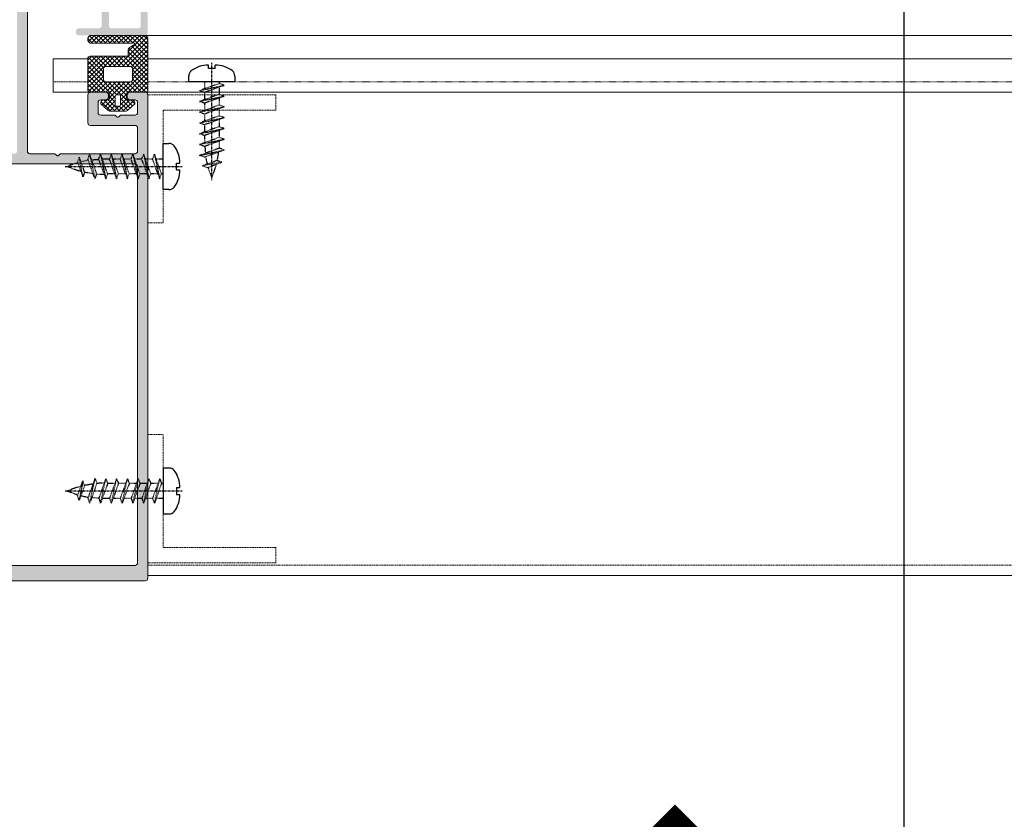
# Model space of a CAD drawing. Header units: millimetres. Extents: x -226731 to 126254, y -16359 to 60195.
# Tile 74 of 256: x -162867 to -162675, y 20732 to 20888. Entities that reach past the tile are written whole.
import ezdxf

# ---------------------------------------------------------------- set-up
doc = ezdxf.new("R2010")
doc.units = ezdxf.units.MM
doc.header["$LTSCALE"] = 0.1
doc.header["$MEASUREMENT"] = 0
doc.linetypes.add('CENTER', pattern=[2, 1.25, -0.25, 0.25, -0.25])
doc.linetypes.add('HIDDEN', pattern=[0.375, 0.25, -0.125])
doc.layers.get('0').update_dxf_attribs({"lineweight": 5})
for name, color, linetype, lineweight in [('01. Aluminium (Main Structure)', 6, 'Continuous', 5), ('0_CCE_ FF_SIDE WALL SPRINKLER', 6, 'Continuous', 0), ('3_Hatch', 8, 'Continuous', 0), ('SPRINKLER COVERAGE AREA', 1, 'Continuous', 9)]:
    doc.layers.add(name, color=color, linetype=linetype, lineweight=lineweight)
for name, color, linetype in [('A-ANNO-DIMS-30', 7, 'Continuous'), ('CENTER LINE', 8, 'CENTER'), ('FIRE FIGHTING SERVICES', 5, 'Continuous'), ('HARDWARES', 7, 'Continuous')]:
    doc.layers.add(name, color=color, linetype=linetype)
doc.styles.add('A-ANNO-DIM regular', font='isocp.shx')
doc.dimstyles.new('A-100mm-Regular', dxfattribs={"dimtxt": 200, "dimasz": 100, "dimexe": 100, "dimexo": 10, "dimgap": 50, "dimtad": 1, "dimdec": 0, "dimzin": 12, "dimdsep": 46, "dimtxsty": 'A-ANNO-DIM regular', "dimblk": 'ARCHTICK', "dimcen": 0, "dimdle": 100, "dimclrd": 205, "dimclre": 205, "dimclrt": 211, "dimadec": 0, "dimazin": 0, "dimtfac": 1, "dimtdec": 0, "dimtix": 1, "dimtmove": 2, "dimatfit": 3, "dimldrblk": 'ARCHTICK', "dimfxl": 0, "dimtvp": 1, "dimtolj": 1, "dimtzin": 0, "dimarcsym": 0})

# ---------------------------------------------------------------- blocks, each defined once
blk = doc.blocks.new('*U429')
at = {"layer": '3_Hatch'}
h = blk.add_hatch(color=8, dxfattribs=at)
h.dxf.hatch_style = 1
h.paths.add_polyline_path([(-4.22, 77.48), (-3.91, 77.79), (-3.91, 81.75), (-4.5, 82.78), (-4.5, 116.97), (-4.46, 117.16), (-4.35, 117.32), (-4.21, 117.43), (-4, 117.47), (4, 117.47), (4.19, 117.43), (4.35, 117.32), (4.46, 117.16), (4.52, 116.97), (4.52, 82.78), (3.89, 81.75), (3.89, 77.79), (4.21, 77.48), (4.3, 77.33), (4.3, 77.18), (4.21, 77.04), (3.89, 76.74), (3.89, 72.78), (4.52, 71.75), (4.52, 65.75), (4.46, 65.57), (4.35, 65.41), (4.19, 65.3), (4, 65.26), (-4, 65.26), (-4.21, 65.3), (-4.35, 65.41), (-4.46, 65.57), (-4.5, 65.75), (-4.5, 71.75), (-3.91, 72.78), (-3.91, 76.74), (-4.22, 77.04), (-4.28, 77.18), (-4.28, 77.33)], flags=16)
h.paths.add_polyline_path([(10.04, 65.44), (9.98, 65.26), (9.97, 65.08), (9.86, 64.91), (9.69, 64.8), (9.51, 64.77), (7, 64.77), (6.82, 64.8), (6.64, 64.91), (6.53, 65.08), (6.51, 65.26), (6.51, 116.97), (6.53, 117.16), (6.64, 117.32), (6.82, 117.43), (7, 117.47), (11.89, 117.47), (12.18, 117.78), (12.33, 117.87), (12.47, 117.87), (12.6, 117.78), (12.93, 117.47), (27.5, 117.47), (27.69, 117.43), (27.87, 117.32), (27.96, 117.16), (28, 116.97), (28, 112.48), (27.96, 112.27), (27.87, 112.11), (27.69, 112), (27.5, 111.96), (18.82, 111.96), (18.62, 111.93), (18.45, 111.82), (18.34, 111.65), (18.3, 111.45), (18.3, 105.98), (18.34, 105.78), (18.45, 105.6), (18.62, 105.51), (18.82, 105.47), (21.8, 105.47), (22, 105.51), (22.16, 105.6), (22.27, 105.78), (22.29, 105.98), (22.29, 106.46), (22.27, 106.66), (22.16, 106.81), (22, 106.92), (21.8, 106.97), (20.81, 106.97), (20.61, 107.01), (20.46, 107.12), (20.35, 107.26), (20.3, 107.47), (20.3, 109.46), (20.35, 109.66), (20.46, 109.81), (20.61, 109.92), (20.81, 109.97), (23.64, 109.97), (23.94, 110.28), (24.08, 110.35), (24.23, 110.35), (24.36, 110.28), (24.69, 109.97), (27.5, 109.97), (27.69, 109.92), (27.87, 109.81), (27.96, 109.66), (28, 109.46), (28, 107.47), (27.96, 107.26), (27.87, 107.12), (27.69, 107.01), (27.5, 106.97), (26.52, 106.97), (26.31, 106.92), (26.17, 106.81), (26.06, 106.66), (26, 106.46), (26, 105.98), (26.06, 105.78), (26.17, 105.6), (26.31, 105.51), (26.52, 105.47), (29.51, 105.47), (29.7, 105.51), (29.86, 105.6), (29.97, 105.78), (29.99, 105.98), (29.97, 200.47), (29.86, 200.65), (29.78, 200.7), (29.7, 200.76), (29.61, 200.77), (29.51, 200.78), (-29.51, 200.78), (-29.71, 200.76), (-29.86, 200.65), (-29.97, 200.47), (-30.01, 200.3), (-30.01, 105.98), (-29.97, 105.78), (-29.86, 105.6), (-29.71, 105.51), (-29.51, 105.47), (-26.5, 105.47), (-26.31, 105.51), (-26.15, 105.6), (-26.04, 105.78), (-26, 105.98), (-26, 106.46), (-26.04, 106.66), (-26.15, 106.81), (-26.31, 106.92), (-26.5, 106.97), (-27.52, 106.97), (-27.69, 107.01), (-27.87, 107.12), (-27.98, 107.26), (-28.01, 107.47), (-28.01, 109.46), (-27.98, 109.66), (-27.87, 109.81), (-27.69, 109.92), (-27.52, 109.97), (-24.69, 109.97), (-24.37, 110.28), (-24.25, 110.35), (-24.06, 110.35), (-23.94, 110.28), (-23.63, 109.97), (-20.81, 109.97), (-20.61, 109.92), (-20.44, 109.81), (-20.33, 109.66), (-20.3, 109.46), (-20.3, 107.47), (-20.33, 107.26), (-20.44, 107.12), (-20.61, 107.01), (-20.81, 106.97), (-21.82, 106.97), (-22.02, 106.92), (-22.16, 106.81), (-22.27, 106.66), (-22.31, 106.46), (-22.31, 105.98), (-22.27, 105.78), (-22.16, 105.6), (-22.02, 105.51), (-21.82, 105.47), (-18.8, 105.47), (-18.61, 105.51), (-18.45, 105.6), (-18.34, 105.78), (-18.3, 105.98), (-18.3, 111.45), (-18.34, 111.65), (-18.45, 111.82), (-18.61, 111.93), (-18.8, 111.96), (-27.52, 111.96), (-27.69, 112), (-27.87, 112.11), (-27.98, 112.27), (-28.01, 112.48), (-28.01, 116.97), (-27.98, 117.16), (-27.87, 117.32), (-27.69, 117.43), (-27.52, 117.47), (-12.93, 117.47), (-12.62, 117.78), (-12.49, 117.87), (-12.34, 117.87), (-12.18, 117.78), (-11.87, 117.47), (-7, 117.47), (-6.8, 117.43), (-6.66, 117.32), (-6.55, 117.16), (-6.51, 116.97), (-6.51, 65.26), (-6.55, 65.08), (-6.66, 64.91), (-6.8, 64.8), (-7, 64.77), (-9.51, 64.77), (-9.71, 64.8), (-9.86, 64.91), (-9.97, 65.08), (-10, 65.26), (-10.04, 65.44), (-10.15, 65.63), (-10.31, 65.74), (-10.5, 65.75), (-11.5, 65.75), (-11.7, 65.74), (-11.85, 65.63), (-11.96, 65.44), (-12.01, 65.26), (-12.01, 63.25), (-11.96, 63.07), (-11.85, 62.9), (-11.7, 62.79), (-11.5, 62.77), (-0.53, 62.77), (-0.2, 63.07), (-0.07, 63.14), (0.07, 63.14), (0.22, 63.07), (0.51, 62.77), (11.5, 62.77), (11.69, 62.79), (11.85, 62.9), (11.96, 63.07), (12.01, 63.25), (12.01, 65.26), (11.96, 65.44), (11.85, 65.63), (11.69, 65.74), (11.5, 65.75), (10.5, 65.75), (10.3, 65.74), (10.15, 65.63)])
h.paths.add_polyline_path([(28, 197.28), (27.96, 197.47), (27.87, 197.65), (27.69, 197.76), (27.5, 197.8), (-27.52, 197.8), (-27.69, 197.76), (-27.87, 197.65), (-27.98, 197.47), (-28.01, 197.28), (-28.01, 119.97), (-27.98, 119.77), (-27.87, 119.63), (-27.69, 119.52), (-27.52, 119.46), (27.5, 119.46), (27.69, 119.52), (27.87, 119.63), (27.96, 119.77), (28, 119.97)], flags=16)
h = blk.add_hatch(color=8, dxfattribs=at)
h.dxf.hatch_style = 1
h.paths.add_polyline_path([(-28.61, 57.99), (-28.61, 92.53), (-28.57, 92.71), (-28.46, 92.87), (-28.28, 92.98), (-28.1, 93.02), (-22.9, 93.02), (-22.7, 92.98), (-22.54, 92.87), (-22.44, 92.71), (-22.41, 92.53), (-22.41, 57.99), (-22.44, 57.83), (-22.54, 57.65), (-22.7, 57.54), (-22.9, 57.52), (-28.1, 57.52), (-28.28, 57.54), (-28.46, 57.65), (-28.57, 57.83)], flags=16)
h.paths.add_polyline_path([(-22.35, 38.09), (-22.41, 37.89), (-22.41, 33.9), (-22.44, 33.7), (-22.54, 33.54), (-22.7, 33.43), (-22.9, 33.41), (-28.1, 33.41), (-28.28, 33.43), (-28.46, 33.54), (-28.57, 33.7), (-28.61, 33.9), (-28.61, 55.6), (-28.57, 55.8), (-28.46, 55.96), (-28.28, 56.07), (-28.1, 56.11), (-22.9, 56.11), (-22.7, 56.07), (-22.54, 55.96), (-22.44, 55.8), (-22.41, 55.6), (-22.41, 51.61), (-22.35, 51.41), (-22.24, 51.26), (-22.1, 51.15), (-21.9, 51.12), (-21.49, 51.12), (-21.31, 51.15), (-21.15, 51.26), (-21.04, 51.41), (-21, 51.61), (-21, 55.6), (-20.95, 55.8), (-20.84, 55.96), (-20.69, 56.07), (-20.49, 56.11), (-17.36, 56.11), (-17.16, 56.07), (-16.98, 55.96), (-16.87, 55.8), (-16.85, 55.6), (-16.85, 52.5), (-16.81, 52.32), (-16.7, 52.16), (-16.54, 52.05), (-16.35, 52.01), (-13.79, 52.01), (-13.61, 51.96), (-13.45, 51.85), (-13.34, 51.7), (-13.3, 51.5), (-13.3, 33.9), (-13.34, 33.7), (-13.45, 33.54), (-13.61, 33.43), (-13.79, 33.41), (-20.49, 33.41), (-20.69, 33.43), (-20.84, 33.54), (-20.95, 33.7), (-21, 33.9), (-21, 37.89), (-21.04, 38.09), (-21.15, 38.26), (-21.31, 38.37), (-21.49, 38.4), (-21.9, 38.4), (-22.1, 38.37), (-22.24, 38.26)], flags=16)
h.paths.add_polyline_path([(-11.89, 36.23), (-12.2, 36.54), (-12.29, 36.66), (-12.29, 36.83), (-12.2, 36.96), (-11.89, 37.27), (-11.89, 39.59), (-11.85, 39.79), (-11.74, 39.96), (-11.58, 40.07), (-11.38, 40.09), (-9, 40.09), (-8.8, 40.07), (-8.65, 39.96), (-8.54, 39.79), (-8.49, 39.59), (-8.49, 38.99), (-8.42, 38.75), (-8.36, 38.68), (-8.31, 38.6), (-8.23, 38.57), (-8.16, 38.53), (-8.09, 38.49), (-8, 38.49), (-7.92, 38.49), (-7.85, 38.51), (-7.78, 38.55), (-7.7, 38.59), (-7.65, 38.64), (-7.59, 38.69), (-7.54, 38.77), (-7.5, 38.86), (-7.48, 38.99), (-7.48, 43.3), (-7.52, 43.49), (-7.63, 43.65), (-7.79, 43.76), (-8, 43.8), (-8.38, 43.8), (-8.58, 43.76), (-8.76, 43.65), (-8.84, 43.49), (-8.89, 43.3), (-8.89, 42.24), (-8.93, 42.06), (-9.04, 41.9), (-9.2, 41.79), (-9.38, 41.73), (-11.38, 41.73), (-11.58, 41.79), (-11.74, 41.9), (-11.85, 42.06), (-11.89, 42.24), (-11.89, 51.5), (-11.85, 51.7), (-11.74, 51.85), (-11.58, 51.96), (-11.38, 52.01), (-9.38, 52.01), (-9.2, 51.96), (-9.04, 51.85), (-8.93, 51.7), (-8.89, 51.5), (-8.89, 49.91), (-8.84, 49.71), (-8.76, 49.54), (-8.58, 49.43), (-8.38, 49.4), (-8, 49.4), (-7.79, 49.43), (-7.63, 49.54), (-7.52, 49.71), (-7.48, 49.91), (-7.48, 57.01), (-7.52, 57.21), (-7.63, 57.35), (-7.79, 57.46), (-8, 57.52), (-9.92, 57.52), (-10.12, 57.46), (-10.26, 57.35), (-10.37, 57.21), (-10.43, 57.01), (-10.37, 56.8), (-10.26, 56.66), (-10.12, 56.55), (-9.92, 56.51), (-9.38, 56.51), (-9.2, 56.46), (-9.04, 56.35), (-8.93, 56.2), (-8.89, 56), (-8.89, 53.91), (-8.93, 53.71), (-9.04, 53.55), (-9.2, 53.44), (-9.38, 53.4), (-14.95, 53.4), (-15.15, 53.44), (-15.29, 53.55), (-15.4, 53.71), (-15.44, 53.91), (-15.44, 56), (-15.4, 56.2), (-15.29, 56.35), (-15.15, 56.46), (-14.95, 56.51), (-14.36, 56.51), (-14.25, 56.55), (-14.16, 56.58), (-14.07, 56.64), (-14.01, 56.71), (-13.96, 56.79), (-13.94, 56.88), (-13.92, 56.97), (-13.92, 57.06), (-13.94, 57.13), (-13.96, 57.22), (-14.01, 57.3), (-14.07, 57.37), (-14.16, 57.43), (-14.25, 57.48), (-14.42, 57.52), (-20.49, 57.52), (-20.69, 57.54), (-20.84, 57.65), (-20.95, 57.83), (-21, 57.99), (-21, 92.53), (-20.95, 92.71), (-20.84, 92.87), (-20.69, 92.98), (-20.49, 93.02), (-16.5, 93.02), (-16.3, 93.06), (-16.15, 93.17), (-16.04, 93.35), (-15.99, 93.52), (-15.99, 93.92), (-16.04, 94.12), (-16.15, 94.28), (-16.3, 94.39), (-16.5, 94.41), (-29.51, 94.41), (-29.69, 94.39), (-29.85, 94.28), (-29.96, 94.12), (-30, 93.92), (-30, 30.48), (-29.96, 30.3), (-29.85, 30.13), (-29.69, 30.02), (-29.51, 30.01), (-29.3, 30.02), (-29.14, 30.13), (-29.05, 30.3), (-29.01, 30.48), (-29.01, 31.49), (-28.96, 31.69), (-28.85, 31.84), (-28.7, 31.95), (-28.5, 32), (-8, 32), (-7.79, 32.04), (-7.63, 32.15), (-7.52, 32.31), (-7.48, 32.49), (-7.48, 34.51), (-7.52, 34.69), (-7.63, 34.85), (-7.79, 34.96), (-8, 35), (-8.18, 34.96), (-8.34, 34.85), (-8.45, 34.69), (-8.49, 34.51), (-8.49, 33.9), (-8.54, 33.7), (-8.65, 33.54), (-8.8, 33.43), (-9, 33.41), (-11.38, 33.41), (-11.58, 33.43), (-11.74, 33.54), (-11.85, 33.7), (-11.89, 33.9)])
at = {"layer": '01. Aluminium (Main Structure)', "color": 8, "linetype": 'ByBlock'}
for p, q in [((-30.01, 200.3), (-29.97, 200.47)), ((-30.01, 105.98), (-30.01, 200.3)), ((-29.97, 200.47), (-29.86, 200.65)), ((-29.86, 200.65), (-29.71, 200.76)), ((-29.71, 200.76), (-29.51, 200.78)), ((-29.51, 200.78), (29.51, 200.78)), ((-28.01, 197.28), (-27.98, 197.47)), ((-28.01, 119.97), (-28.01, 197.28)), ((-27.98, 197.47), (-27.87, 197.65)), ((-27.87, 197.65), (-27.69, 197.76)), ((-27.69, 197.76), (-27.52, 197.8)), ((-27.52, 197.8), (27.5, 197.8)), ((-27.98, 119.77), (-28.01, 119.97)), ((-27.87, 119.63), (-27.98, 119.77)), ((-27.69, 119.52), (-27.87, 119.63)), ((-27.52, 119.46), (-27.69, 119.52)), ((27.5, 119.46), (-27.52, 119.46)), ((-27.98, 117.16), (-27.87, 117.32)), ((-27.87, 117.32), (-27.69, 117.43)), ((-27.69, 117.43), (-27.52, 117.47)), ((-27.52, 117.47), (-12.93, 117.47)), ((-12.93, 117.47), (-12.62, 117.78)), ((-12.62, 117.78), (-12.49, 117.87)), ((-12.49, 117.87), (-12.34, 117.87)), ((-12.34, 117.87), (-12.18, 117.78)), ((-12.18, 117.78), (-11.87, 117.47)), ((-11.87, 117.47), (-7, 117.47)), ((-7, 117.47), (-6.8, 117.43)), ((-6.8, 117.43), (-6.66, 117.32)), ((-6.66, 117.32), (-6.55, 117.16)), ((-28.01, 116.97), (-27.98, 117.16)), ((-28.01, 112.48), (-28.01, 116.97)), ((-6.55, 117.16), (-6.51, 116.97)), ((-6.51, 116.97), (-6.51, 65.26)), ((-27.98, 112.27), (-28.01, 112.48)), ((-27.87, 112.11), (-27.98, 112.27)), ((-27.69, 112), (-27.87, 112.11)), ((-27.52, 111.96), (-27.69, 112)), ((-18.8, 111.96), (-27.52, 111.96)), ((-18.8, 111.96), (-18.61, 111.93)), ((-18.61, 111.93), (-18.45, 111.82)), ((-18.45, 111.82), (-18.34, 111.65)), ((-18.34, 111.65), (-18.3, 111.45)), ((-18.3, 111.45), (-18.3, 105.98)), ((-28.01, 109.46), (-27.98, 109.66)), ((-27.98, 109.66), (-27.87, 109.81)), ((-27.87, 109.81), (-27.69, 109.92)), ((-27.69, 109.92), (-27.52, 109.97)), ((-27.52, 109.97), (-24.69, 109.97)), ((-24.69, 109.97), (-24.37, 110.28)), ((-24.37, 110.28), (-24.25, 110.35)), ((-24.25, 110.35), (-24.06, 110.35)), ((-24.06, 110.35), (-23.94, 110.28)), ((-23.94, 110.28), (-23.63, 109.97)), ((-23.63, 109.97), (-20.81, 109.97)), ((-20.81, 109.97), (-20.61, 109.92)), ((-20.61, 109.92), (-20.44, 109.81)), ((-20.44, 109.81), (-20.33, 109.66)), ((-20.33, 109.66), (-20.3, 109.46)), ((-28.01, 107.47), (-28.01, 109.46)), ((-20.3, 109.46), (-20.3, 107.47)), ((-29.97, 105.78), (-30.01, 105.98)), ((-29.86, 105.6), (-29.97, 105.78)), ((-27.98, 107.26), (-28.01, 107.47)), ((-27.87, 107.12), (-27.98, 107.26)), ((-27.69, 107.01), (-27.87, 107.12)), ((-27.52, 106.97), (-27.69, 107.01)), ((-26.5, 106.97), (-27.52, 106.97)), ((-26.5, 106.97), (-26.31, 106.92)), ((-26.31, 106.92), (-26.15, 106.81)), ((-26.15, 106.81), (-26.04, 106.66)), ((-26.04, 105.78), (-26.15, 105.6)), ((-26.04, 106.66), (-26, 106.46)), ((-26, 105.98), (-26.04, 105.78)), ((-26, 106.46), (-26, 105.98)), ((-22.31, 106.46), (-22.27, 106.66)), ((-22.31, 106.46), (-22.31, 105.98)), ((-22.27, 105.78), (-22.31, 105.98)), ((-22.27, 106.66), (-22.16, 106.81)), ((-22.16, 105.6), (-22.27, 105.78)), ((-22.16, 106.81), (-22.02, 106.92)), ((-22.02, 106.92), (-21.82, 106.97)), ((-20.81, 106.97), (-21.82, 106.97)), ((-20.61, 107.01), (-20.81, 106.97)), ((-20.44, 107.12), (-20.61, 107.01)), ((-20.33, 107.26), (-20.44, 107.12)), ((-20.3, 107.47), (-20.33, 107.26)), ((-18.34, 105.78), (-18.45, 105.6)), ((-18.3, 105.98), (-18.34, 105.78)), ((-29.71, 105.51), (-29.86, 105.6)), ((-29.51, 105.47), (-29.71, 105.51)), ((-26.5, 105.47), (-29.51, 105.47)), ((-26.31, 105.51), (-26.5, 105.47)), ((-26.15, 105.6), (-26.31, 105.51)), ((-22.02, 105.51), (-22.16, 105.6)), ((-21.82, 105.47), (-22.02, 105.51)), ((-18.8, 105.47), (-21.82, 105.47)), ((-18.61, 105.51), (-18.8, 105.47)), ((-18.45, 105.6), (-18.61, 105.51))]:
    blk.add_line(p, q, dxfattribs=at)
at = {"layer": '3_Hatch', "color": 8}
for p, q in [((-29.99, 199.78), (-1150, 199.78)), ((-26.02, 109.07), (-27.45, 107.75)), ((-22.74, 109.2), (-25.57, 109.2)), ((-24.66, 106.2), (-24.66, 108)), ((-24.46, 108.2), (-23.86, 108.2)), ((-23.66, 108), (-23.66, 106.2)), ((-20.86, 107.75), (-22.29, 109.07)), ((-26.74, 107.02), (-26.24, 107.02)), ((-25.82, 106.5), (-25.82, 105.95)), ((-23.86, 106), (-24.46, 106)), ((-22.5, 105.95), (-22.5, 106.5)), ((-22.07, 107.02), (-21.57, 107.02)), ((-28.4, 105.47), (-1150, 105.47)), ((-30.03, 105.22), (-30.03, 94.94)), ((-26.22, 105.47), (-29.79, 105.47)), ((-18.79, 105.47), (-22.09, 105.47)), ((-11.51, 105.47), (-19.87, 105.47)), ((-18.29, 98.95), (-18.29, 104.97)), ((-11.51, 105.47), (-11.51, 98.97)), ((-27.03, 100.94), (-27.03, 102.99)), ((-26.53, 103.49), (-21.85, 103.49)), ((-21.35, 102.99), (-21.35, 100.94)), ((-21.85, 100.44), (-26.53, 100.44)), ((-30.03, 98.97), (-1150, 98.97)), ((-26.17, 97.23), (-26.17, 98.25)), ((-25.97, 98.45), (-18.79, 98.45)), ((-11.51, 98.97), (-18.29, 98.97)), ((-27.17, 96.32), (-26.4, 96.81)), ((-29.51, 94.41), (-1150, 94.41)), ((-29.46, 94.41), (-18.75, 94.41)), ((-18.75, 95.91), (-26.98, 95.91))]:
    blk.add_line(p, q, dxfattribs=at)
at = {"layer": '3_Hatch', "color": 8, "linetype": 'HIDDEN', "ltscale": 5}
for p, q in [((-29.99, 197.78), (-1150, 197.78)), ((-54.99, 197.28), (-29.99, 197.28)), ((-54.99, 197.28), (-54.99, 194.28)), ((-29.99, 197.28), (-29.99, 172.28)), ((-54.99, 194.28), (-32.99, 194.28)), ((-32.99, 194.28), (-32.99, 172.28)), ((-29.99, 172.28), (-32.99, 172.28)), ((-29.99, 130.97), (-32.99, 130.97)), ((-32.99, 108.97), (-32.99, 130.97)), ((-29.99, 105.97), (-29.99, 130.97)), ((-54.99, 108.97), (-32.99, 108.97)), ((-54.99, 105.97), (-54.99, 108.97)), ((-54.99, 105.97), (-29.99, 105.97)), ((-21.74, 103.48), (-26.63, 103.48)), ((-11.51, 103.48), (-18.29, 103.48))]:
    blk.add_line(p, q, dxfattribs=at)
at = {"layer": '3_Hatch', "color": 8, "linetype": 'Continuous'}
for p, q in [((-26.76, 107.01), (-27.46, 107.72)), ((-27.25, 107.08), (-25.13, 109.2)), ((-22.35, 103.49), (-27.01, 108.15)), ((-24.66, 106.68), (-26.55, 108.58)), ((-26.43, 107.02), (-24.24, 109.2)), ((-24.66, 107.57), (-26.09, 109)), ((-25.82, 106.74), (-24.66, 107.91)), ((-24.4, 108.2), (-25.41, 109.2)), ((-22.29, 106.97), (-24.53, 109.2)), ((-24.36, 108.2), (-23.36, 109.2)), ((-23.66, 108.02), (-22.51, 109.17)), ((-23.66, 107.14), (-22, 108.8)), ((-23.66, 106.25), (-21.54, 108.37)), ((-21.42, 106.99), (-23.64, 109.2)), ((-20.87, 107.31), (-22.76, 109.2)), ((-22.01, 107.02), (-21.08, 107.95)), ((-30.03, 100.77), (-24.65, 106.15)), ((-26.42, 103.49), (-23.91, 106)), ((-25.83, 105.84), (-24.66, 107.02)), ((-23.23, 103.49), (-25.82, 106.07)), ((-25.53, 103.49), (-22.5, 106.53)), ((-24.65, 103.49), (-22.42, 105.72)), ((-18.29, 100.31), (-23.98, 106)), ((-22.5, 106.29), (-23.66, 107.45)), ((-18.29, 101.2), (-23.66, 106.57)), ((-21.06, 107.08), (-20.92, 107.23)), ((-30.03, 101.65), (-26.2, 105.48)), ((-30.03, 105.19), (-29.74, 105.47)), ((-30.03, 104.3), (-28.86, 105.47)), ((-30.03, 103.42), (-27.97, 105.47)), ((-30.03, 102.54), (-27.09, 105.47)), ((-27.03, 101.98), (-30.03, 104.98)), ((-27.03, 101.1), (-30.03, 104.1)), ((-27.03, 102.86), (-29.63, 105.47)), ((-26.73, 103.45), (-28.75, 105.47)), ((-25.89, 103.49), (-27.86, 105.47)), ((-25, 103.49), (-26.98, 105.47)), ((-24.12, 103.49), (-26.13, 105.5)), ((-23.77, 103.49), (-21.79, 105.47)), ((-22.88, 103.49), (-20.9, 105.47)), ((-22, 103.49), (-20.02, 105.47)), ((-18.29, 102.08), (-21.68, 105.47)), ((-21.4, 103.21), (-19.14, 105.47)), ((-21.35, 102.38), (-18.42, 105.31)), ((-21.35, 101.49), (-18.29, 104.55)), ((-18.29, 102.96), (-20.79, 105.47)), ((-18.29, 103.85), (-19.91, 105.47)), ((-18.29, 104.73), (-19.03, 105.47)), ((-25.26, 98.45), (-30.03, 103.21)), ((-30.03, 99.88), (-27.03, 102.88)), ((-26.1, 98.4), (-30.03, 102.33)), ((-30.03, 99), (-27.03, 102)), ((-23.51, 98.45), (-18.29, 103.67)), ((-22.63, 98.45), (-18.29, 102.79)), ((-21.74, 98.45), (-18.29, 101.9)), ((-18.29, 99.43), (-21.35, 102.49)), ((-26.17, 97.59), (-30.03, 101.45)), ((-30.03, 98.12), (-27.03, 101.12)), ((-26.33, 96.87), (-30.03, 100.56)), ((-30.03, 97.23), (-26.76, 100.5)), ((-30.03, 96.35), (-25.94, 100.44)), ((-30.03, 95.47), (-25.06, 100.44)), ((-29.9, 94.71), (-24.17, 100.44)), ((-24.37, 98.45), (-26.36, 100.44)), ((-23.49, 98.45), (-25.48, 100.44)), ((-25.28, 98.45), (-23.29, 100.44)), ((-22.61, 98.45), (-24.6, 100.44)), ((-24.39, 98.45), (-22.4, 100.44)), ((-21.72, 98.45), (-23.71, 100.44)), ((-20.84, 98.45), (-22.83, 100.44)), ((-19.95, 98.45), (-21.94, 100.44)), ((-19.07, 98.45), (-21.38, 100.75)), ((-18.39, 98.64), (-21.35, 101.6)), ((-20.86, 98.45), (-18.29, 101.02)), ((-19.97, 98.45), (-18.29, 100.13)), ((-26.87, 96.52), (-30.03, 99.68)), ((-27.4, 96.17), (-30.03, 98.79)), ((-19.09, 98.45), (-18.29, 99.25)), ((-26.53, 94.41), (-30.03, 97.91)), ((-27.41, 94.41), (-30.03, 97.03)), ((-28.3, 94.41), (-30.03, 96.14)), ((-29.31, 94.41), (-26.17, 97.55)), ((-29.18, 94.41), (-30.03, 95.26)), ((-28.43, 94.41), (-26.93, 95.91)), ((-27.54, 94.41), (-26.04, 95.91)), ((-25.64, 94.41), (-27.08, 95.84)), ((-26.66, 94.41), (-25.16, 95.91)), ((-24.76, 94.41), (-26.26, 95.91)), ((-25.78, 94.41), (-24.28, 95.91)), ((-23.88, 94.41), (-25.38, 95.91)), ((-24.89, 94.41), (-23.39, 95.91)), ((-22.99, 94.41), (-24.49, 95.91)), ((-24.01, 94.41), (-22.51, 95.91)), ((-22.11, 94.41), (-23.61, 95.91)), ((-23.12, 94.41), (-21.62, 95.91)), ((-21.22, 94.41), (-22.72, 95.91)), ((-22.24, 94.41), (-20.74, 95.91)), ((-20.34, 94.41), (-21.84, 95.91)), ((-21.36, 94.41), (-19.86, 95.91)), ((-19.46, 94.41), (-20.96, 95.91)), ((-20.47, 94.41), (-18.97, 95.91)), ((-18.64, 94.48), (-20.07, 95.91)), ((-19.59, 94.41), (-18.41, 95.59)), ((-18.3, 95.02), (-19.19, 95.91)), ((-18.64, 94.47), (-18.44, 94.68))]:
    blk.add_line(p, q, dxfattribs=at)
at = {"layer": '3_Hatch', "color": 8, "linetype": 'HIDDEN'}
blk.add_line((-30.03, 103.48), (-1150, 103.48), dxfattribs=at)
at = {"layer": '3_Hatch', "color": 8}
for centre, radius, start, end in [((-26.94, 107.54), 0.553, 157.0553, 290.8746), ((-25.57, 108.4), 0.8, 90, 124.0993), ((-24.46, 108), 0.2, 90, 180), ((-23.86, 108), 0.2, 0, 90), ((-22.74, 108.4), 0.8, 55.9007, 89.9999), ((-21.37, 107.54), 0.553, 249.1253, 22.9447), ((-26.21, 106.61), 0.41, 344.7252, 94.1843), ((-26.35, 105.99), 0.533, 284.2078, 355.4538), ((-24.46, 106.2), 0.2, 180, 270), ((-23.86, 106.2), 0.2, 270, 360), ((-22.1, 106.61), 0.411, 86.1528, 194.8706), ((-21.96, 105.99), 0.533, 184.5462, 255.7922), ((-29.78, 105.22), 0.25, 93.0889, 180), ((-18.79, 104.97), 0.5, 360, 89.9978), ((-26.53, 102.99), 0.5, 90, 180), ((-21.85, 102.99), 0.5, 360, 90), ((-26.53, 100.94), 0.5, 180, 270), ((-21.85, 100.94), 0.5, 270, 360), ((-25.97, 98.25), 0.2, 90, 179.9858), ((-18.79, 98.95), 0.5, 270, 360), ((-27.17, 96.07), 0.25, 90, 319.3278), ((-26.67, 97.23), 0.5, 302.303, 360), ((-29.26, 95.19), 0.8, 197.7707, 256.141), ((-19.13, 95.16), 0.841, 296.8649, 63.1227)]:
    blk.add_arc(centre, radius, start, end, dxfattribs=at)
at = {"layer": 'CENTER LINE', "color": 8, "linetype": 'CENTER'}
for p, q in [((-13.86, 183.28), (-36.76, 183.28)), ((-42.49, 122.61), (-42.49, 99.71)), ((-13.86, 119.97), (-36.76, 119.97))]:
    blk.add_line(p, q, dxfattribs=at)
at = {"layer": 'HARDWARES', "color": 8, "linetype": 'Continuous'}
for p, q in [((-32.99, 187.77), (-34.14, 187.77)), ((-32.99, 178.8), (-32.99, 187.77)), ((-35.6, 183.95), (-36.26, 183.95)), ((-35.6, 182.62), (-36.26, 182.62)), ((-35.6, 182.62), (-35.6, 183.95)), ((-34.14, 178.8), (-32.99, 178.8)), ((-34.14, 124.46), (-32.99, 124.46)), ((-32.99, 124.46), (-32.99, 115.48)), ((-35.6, 120.63), (-36.26, 120.63)), ((-35.6, 119.31), (-36.26, 119.31)), ((-35.6, 120.63), (-35.6, 119.31)), ((-32.99, 115.48), (-34.14, 115.48)), ((-46.98, 103.48), (-38, 103.48)), ((-46.98, 102.33), (-46.98, 103.48)), ((-38, 103.48), (-38, 102.33)), ((-43.15, 100.87), (-43.15, 100.21)), ((-43.15, 100.87), (-41.83, 100.87)), ((-41.83, 100.87), (-41.83, 100.21))]:
    blk.add_line(p, q, dxfattribs=at)
at = {"layer": 'HARDWARES', "color": 8}
for p, q in [((-32.99, 178.8), (-32.99, 187.77)), ((-33.81, 178.8), (-32.99, 178.8)), ((-33.81, 124.46), (-32.99, 124.46)), ((-32.99, 124.46), (-32.99, 115.48)), ((-46.98, 103.48), (-38, 103.48)), ((-46.98, 102.66), (-46.98, 103.48))]:
    blk.add_line(p, q, dxfattribs=at)
at = {"layer": 'HARDWARES', "color": 8, "linetype": 'HIDDEN'}
for p, q in [((-30.94, 184.72), (-29.53, 184.72)), ((-28.83, 184.72), (-27.43, 184.72)), ((-26.73, 184.72), (-25.33, 184.72)), ((-24.63, 184.72), (-23.23, 184.72)), ((-22.53, 184.72), (-21.12, 184.72)), ((-17.68, 182.21), (-16.62, 185.1)), ((-17.34, 181.3), (-16.62, 185.1)), ((-16.62, 185.1), (-16.29, 184.19)), ((-16.29, 184.19), (-17.34, 181.3)), ((-32.99, 181.84), (-32.68, 181.84)), ((-31.98, 181.84), (-30.58, 181.84)), ((-29.88, 181.84), (-28.48, 181.84)), ((-27.78, 181.84), (-26.38, 181.84)), ((-25.68, 181.84), (-24.27, 181.84)), ((-23.58, 181.84), (-22.17, 181.84)), ((-17.68, 182.21), (-17.34, 181.3)), ((-32.99, 121.41), (-32.68, 121.41)), ((-31.98, 121.41), (-30.58, 121.41)), ((-29.88, 121.41), (-28.48, 121.41)), ((-27.78, 121.41), (-26.38, 121.41)), ((-25.68, 121.41), (-24.27, 121.41)), ((-23.58, 121.41), (-22.17, 121.41)), ((-17.68, 121.05), (-17.34, 121.96)), ((-17.68, 121.05), (-16.62, 118.16)), ((-16.29, 119.07), (-17.34, 121.96)), ((-17.34, 121.96), (-16.62, 118.16)), ((-41.59, 120.18), (-44.48, 119.13)), ((-44.48, 119.13), (-40.68, 119.85)), ((-43.57, 118.79), (-44.48, 119.13)), ((-43.57, 118.79), (-40.68, 119.85)), ((-40.68, 119.85), (-41.59, 120.18)), ((-30.94, 118.53), (-29.53, 118.53)), ((-28.83, 118.53), (-27.43, 118.53)), ((-26.73, 118.53), (-25.33, 118.53)), ((-24.63, 118.53), (-23.23, 118.53)), ((-22.53, 118.53), (-21.12, 118.53)), ((-16.62, 118.16), (-16.29, 119.07)), ((-41.05, 113.94), (-41.05, 115.35)), ((-43.93, 112.89), (-43.93, 114.3)), ((-43.93, 110.79), (-43.93, 112.2)), ((-41.05, 111.84), (-41.05, 113.24)), ((-43.93, 108.69), (-43.93, 110.09)), ((-41.05, 109.74), (-41.05, 111.14)), ((-43.93, 106.59), (-43.93, 107.99)), ((-41.05, 107.64), (-41.05, 109.04)), ((-43.93, 104.49), (-43.93, 105.89)), ((-41.05, 105.53), (-41.05, 106.94)), ((-43.93, 103.48), (-43.93, 103.79))]:
    blk.add_line(p, q, dxfattribs=at)
for points in [[(-32.99, 184.72), (-31.64, 184.72)], [(-32.33, 180.88), (-32.68, 181.84), (-31.29, 185.68), (-32.33, 180.88), (-30.94, 184.72), (-31.29, 185.68)], [(-30.23, 180.88), (-30.58, 181.84), (-29.18, 185.68), (-30.23, 180.88), (-28.83, 184.72), (-29.18, 185.68)], [(-28.13, 180.88), (-28.48, 181.84), (-27.08, 185.68), (-28.13, 180.88), (-26.73, 184.72), (-27.08, 185.68)], [(-26.03, 180.88), (-26.38, 181.84), (-24.98, 185.68), (-26.03, 180.88), (-24.63, 184.72), (-24.98, 185.68)], [(-23.92, 180.88), (-24.27, 181.84), (-22.88, 185.68), (-23.92, 180.88), (-22.53, 184.72), (-22.88, 185.68)], [(-21.82, 180.88), (-22.17, 181.84), (-20.77, 185.68), (-21.82, 180.88), (-20.42, 184.72), (-20.77, 185.68)], [(-19.71, 180.86), (-20.06, 181.82), (-18.66, 185.66), (-19.71, 180.86), (-18.31, 184.7), (-18.66, 185.66)], [(-32.33, 122.37), (-32.68, 121.41), (-31.29, 117.57), (-32.33, 122.37), (-30.94, 118.53), (-31.29, 117.57)], [(-30.23, 122.37), (-30.58, 121.41), (-29.18, 117.57), (-30.23, 122.37), (-28.83, 118.53), (-29.18, 117.57)], [(-28.13, 122.37), (-28.48, 121.41), (-27.08, 117.57), (-28.13, 122.37), (-26.73, 118.53), (-27.08, 117.57)], [(-26.03, 122.37), (-26.38, 121.41), (-24.98, 117.57), (-26.03, 122.37), (-24.63, 118.53), (-24.98, 117.57)], [(-23.92, 122.37), (-24.27, 121.41), (-22.88, 117.57), (-23.92, 122.37), (-22.53, 118.53), (-22.88, 117.57)], [(-21.82, 122.37), (-22.17, 121.41), (-20.77, 117.57), (-21.82, 122.37), (-20.42, 118.53), (-20.77, 117.57)], [(-19.71, 122.4), (-20.06, 121.44), (-18.66, 117.6), (-19.71, 122.4), (-18.31, 118.56), (-18.66, 117.6)], [(-44.92, 116.76), (-43.96, 116.41), (-40.12, 117.81), (-44.92, 116.76), (-41.08, 118.16), (-40.12, 117.81)], [(-32.99, 118.53), (-31.64, 118.53)], [(-44.89, 114.65), (-43.93, 114.3), (-40.09, 115.7), (-44.89, 114.65), (-41.05, 116.05), (-40.09, 115.7)], [(-44.89, 112.55), (-43.93, 112.2), (-40.09, 113.59), (-44.89, 112.55), (-41.05, 113.94), (-40.09, 113.59)], [(-44.89, 110.44), (-43.93, 110.09), (-40.09, 111.49), (-44.89, 110.44), (-41.05, 111.84), (-40.09, 111.49)], [(-44.89, 108.34), (-43.93, 107.99), (-40.09, 109.39), (-44.89, 108.34), (-41.05, 109.74), (-40.09, 109.39)], [(-44.89, 106.24), (-43.93, 105.89), (-40.09, 107.29), (-44.89, 106.24), (-41.05, 107.64), (-40.09, 107.29)], [(-44.89, 104.14), (-43.93, 103.79), (-40.09, 105.18), (-44.89, 104.14), (-41.05, 105.53), (-40.09, 105.18)], [(-41.05, 103.48), (-41.05, 104.83)]]:
    blk.add_lwpolyline(points, dxfattribs=at)
at = {"layer": 'HARDWARES', "color": 8, "linetype": 'Continuous'}
for centre, radius, start, end in [((-30.69, 183.99), 5.57, 143.3662, 180.4593), ((-34.14, 186.4), 1.37, 90, 138.2624), ((-30.69, 182.58), 5.57, 179.5407, 216.6338), ((-34.14, 180.17), 1.37, 221.7376, 270), ((-30.69, 120.68), 5.57, 143.3662, 180.4593), ((-34.14, 123.09), 1.37, 90, 138.2624), ((-30.69, 119.27), 5.57, 179.5407, 216.6338), ((-34.14, 116.85), 1.37, 221.7376, 270), ((-45.61, 102.33), 1.37, 180, 228.2624), ((-39.37, 102.33), 1.37, 311.7376, 0), ((-43.2, 105.78), 5.57, 233.3662, 270.4593), ((-41.78, 105.78), 5.57, 269.5407, 306.6338)]:
    blk.add_arc(centre, radius, start, end, dxfattribs=at)
at = {"layer": 'HARDWARES', "color": 8, "linetype": 'HIDDEN'}
for centre, start, end in [((-21.19, 167.85), 82.7074, 87.492), ((-21.18, 167.94), 75.4378, 80.4205), ((-21.18, 198.63), 284.5757, 293.9435), ((-21.18, 167.94), 66.0565, 73.3069), ((-21.19, 198.55), 268.9416, 273.9039), ((-21.18, 198.63), 276.3185, 282.0332), ((-27.14, 115.29), 156.0565, 165.4243), ((-57.84, 115.29), 16.6931, 23.9435), ((-21.19, 104.71), 86.0961, 91.0584), ((-21.18, 104.62), 77.9668, 83.6815), ((-57.84, 115.29), 9.5795, 14.5622), ((-21.18, 104.62), 66.0565, 75.4243), ((-21.18, 135.32), 286.6931, 293.9435), ((-27.14, 115.29), 167.9668, 173.6815), ((-57.92, 115.28), 2.508, 7.2926), ((-21.19, 135.41), 272.508, 277.2926), ((-21.18, 135.32), 279.5795, 284.5622), ((-27.23, 115.28), 176.0961, 181.0584)]:
    blk.add_arc(centre, 16.79, start, end, dxfattribs=at)
blk = doc.blocks.new('_ArchTick')
at = {"color": 0, "linetype": 'ByBlock', "const_width": 0.15}
blk.add_lwpolyline([(-0.5, -0.5), (0.5, 0.5)], dxfattribs=at)
blk = doc.blocks.new('A$C2AD535C3')
at = {"layer": 'SPRINKLER COVERAGE AREA', "color": 1}
blk.add_circle((0, 0), 2500, dxfattribs=at)
blk = doc.blocks.new('G$C3584CA52')
at = {"layer": '0_CCE_ FF_SIDE WALL SPRINKLER', "color": 240, "xscale": -0.6, "yscale": 0.6, "zscale": 0.6}
blk.add_blockref('A$C2AD535C3', (0, -1500), dxfattribs=at)

msp = doc.modelspace()

# ---------------------------------------------------------------- block references
at = {"layer": '3_Hatch', "color": 8, "rotation": 179.9999999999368}
msp.add_blockref('*U429', (-162871.95, 20978.95), dxfattribs=at)
at = {"layer": 'FIRE FIGHTING SERVICES'}
msp.add_blockref('G$C3584CA52', (-163018.33, 21220.5), dxfattribs=at)

# ---------------------------------------------------------------- leaders
at = {"layer": 'A-ANNO-DIMS-30', "color": 8}
msp.add_leader([(-162694.38, 20679.18), (-162694.38, 22039.98), (-163500.21, 22039.98)], dimstyle='A-100mm-Regular', dxfattribs=at)

doc.saveas('drawing.dxf')
